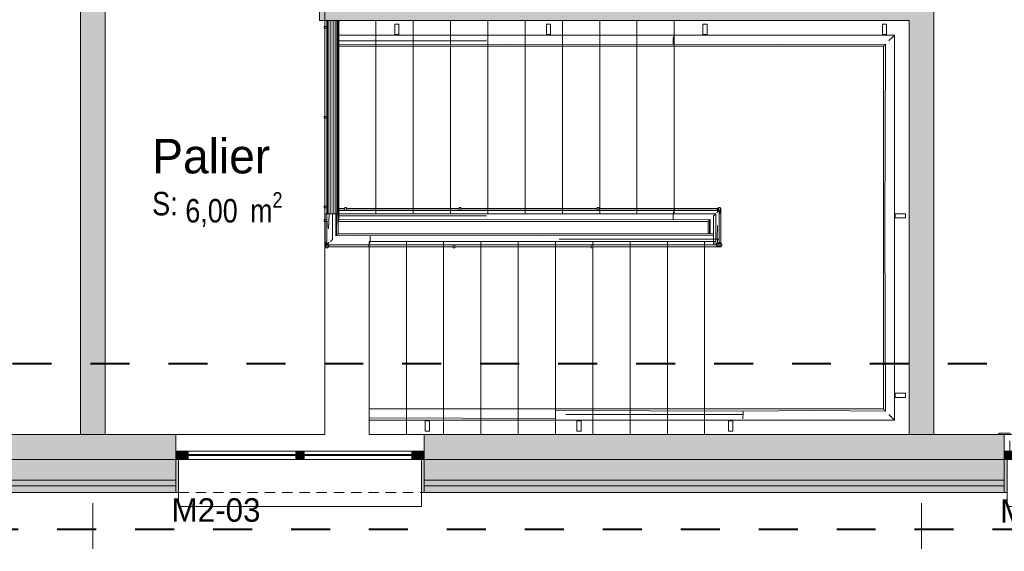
# Model space of a CAD drawing. Header units: millimetres. Extents: x -22000 to 226618, y -100134 to 72379.
# Tile 31 of 44: x 76460 to 83590, y -29895 to -26044. Entities that reach past the tile are written whole.
import ezdxf
from ezdxf.enums import TextEntityAlignment as Align

# ---------------------------------------------------------------- set-up
doc = ezdxf.new("R2010")
doc.units = ezdxf.units.MM
doc.header["$MEASUREMENT"] = 0
for name, pattern in [('Points tirets', [670.277762, 352.777767, -176.388884, 0, -141.111112]), ('Tirets petits', [125, 75, -50]), ('Traits', [564.444447, 282.222223, -282.222223])]:
    doc.linetypes.add(name, pattern=pattern)
for name, color, linetype in [('02-01 File _ Axe.Construction', 7, 'Continuous'), ('02-04 Mur.Construction', 7, 'Continuous'), ('02-04 VR et tablettes existantes', 7, 'Continuous'), ('08-01 2D Dessin général.2D', 7, 'Continuous'), ('08-01 contour hachures', 7, 'Continuous'), ('A-AREA-____-OTLN.Modèle IFC', 7, 'Continuous'), ('A-FLOR-HRAL-OTLN.Modèle IFC', 7, 'Continuous'), ('A-WALL-____-OTLN.Modèle IFC', 7, 'Continuous'), ('Fenêtres ARCHICAD', 7, 'Continuous'), ('Marques de fenêtre ARCHICAD', 7, 'Continuous'), ('Marques de Zone ARCHICAD', 7, 'Continuous'), ('S-STRS-____-OTLN.Modèle IFC', 7, 'Continuous')]:
    doc.layers.add(name, color=color, linetype=linetype)
doc.styles.add('STYLE_GENERE_1', font='txt')
doc.styles.add('STYLE_GENERE_2', font='ARIALN.TTF')
doc.styles.add('STYLE_GENERE_4', font='txt')

# ---------------------------------------------------------------- blocks, each defined once
blk = doc.blocks.new('Palier_COU_40_1', base_point=(77874.8, -27174.8))
at = {"layer": 'Marques de Zone ARCHICAD', "color": 7, "lineweight": 9, "insert": (77659.7, -27293.2), "char_height": 170, "attachment_point": 1, "style": 'STYLE_GENERE_2'}
blk.add_mtext('\\A1;{\\pql;\\pt0,100;\\fArial Narrow|b0|i0|c0|p34;6,00\\fArial Narrow|b0|i0|c0|p34;\\A1{\\H.66x;\\S^  ;}\\fArial Narrow|b0|i0|c0|p34; m\\fArial Narrow|b0|i0|c0|p34;\\A1{\\H.66x;\\S2^  ;}}', dxfattribs=at)
at = {"layer": 'Marques de Zone ARCHICAD', "color": 7, "lineweight": 9}
for tag, height, style, p in [('DUMMY_849', 250, 'STYLE_GENERE_1', (78205.6, -26829)), ('ROOM_NAME', 250, 'STYLE_GENERE_1', (77419.7, -26907.1)), ('calculatedAreaCode', 170, 'STYLE_GENERE_2', (77419.7, -27290.9))]:
    blk.add_attdef(tag, text='', height=height, dxfattribs=dict(at, style=style)).set_placement(p, align=Align.TOP_LEFT)
blk = doc.blocks.new('Mur_28_1', base_point=(76990.1, -29049.7))
at = {"layer": 'A-WALL-____-OTLN.Modèle IFC', "linetype": 'Continuous', "lineweight": 0, "true_color": 0xffffff}
blk.add_hatch(color=7, dxfattribs=at).paths.add_polyline_path([(76900.1, -29049.7), (77080.1, -29049.7), (77080.1, -23862.6), (76900.1, -23862.6)])
at = {"layer": 'A-WALL-____-OTLN.Modèle IFC', "color": 7, "linetype": 'Continuous', "lineweight": 20, "flags": 128}
for points in [[(76900.1, -23862.6), (76900.1, -29049.7)], [(77080.1, -29049.7), (77080.1, -25300.1)], [(76900.1, -29049.7), (77080.1, -29049.7)]]:
    blk.add_lwpolyline(points, dxfattribs=at)
blk = doc.blocks.new('Mur_29_1', base_point=(78720.1, -21290.1))
at = {"layer": 'A-WALL-____-OTLN.Modèle IFC', "linetype": 'Continuous', "lineweight": 0, "true_color": 0xffffff}
for points in [[(78630.1, -26050.1), (78810.1, -26050.1), (78810.1, -25870.1)], [(78630.1, -26050.1), (78810.1, -25870.1), (78630.1, -25870.1)]]:
    blk.add_hatch(color=7, dxfattribs=at).paths.add_polyline_path(points)
at = {"layer": 'A-WALL-____-OTLN.Modèle IFC', "color": 7, "linetype": 'Continuous', "lineweight": 20, "flags": 128}
for points in [[(78630.1, -25300.1), (78630.1, -26050.1)], [(78630.1, -26050.1), (78810.1, -26050.1)]]:
    blk.add_lwpolyline(points, dxfattribs=at)
blk = doc.blocks.new('Mur_30_1', base_point=(78720.1, -25960.1))
at = {"layer": 'A-WALL-____-OTLN.Modèle IFC', "linetype": 'Continuous', "lineweight": 0, "true_color": 0xffffff}
blk.add_hatch(color=7, dxfattribs=at).paths.add_polyline_path([(78810.1, -26050.1), (82900, -26050.1), (82900, -25870.1), (78810.1, -25870.1)])
at = {"layer": 'A-WALL-____-OTLN.Modèle IFC', "color": 7, "linetype": 'Continuous', "lineweight": 20, "flags": 128}
for points in [[(82900, -25870.1), (78810.1, -25870.1)], [(78810.1, -26050.1), (82900, -26050.1)]]:
    blk.add_lwpolyline(points, dxfattribs=at)
blk = doc.blocks.new('Mur_31_1', base_point=(82990, -29049.7))
at = {"layer": 'A-WALL-____-OTLN.Modèle IFC', "linetype": 'Continuous', "lineweight": 0, "true_color": 0xffffff}
blk.add_hatch(color=7, dxfattribs=at).paths.add_polyline_path([(83080, -29049.7), (83080, -21380.1), (82900, -21380.1), (82900, -29049.7)])
at = {"layer": 'A-WALL-____-OTLN.Modèle IFC', "color": 7, "linetype": 'Continuous', "lineweight": 20, "flags": 128}
for points in [[(83080, -29049.7), (83080, -21380.1)], [(82900, -26050.1), (82900, -29049.7)], [(82900, -29049.7), (83080, -29049.7)]]:
    blk.add_lwpolyline(points, dxfattribs=at)
blk = doc.blocks.new('Marque fenêtre 24[7]_1', base_point=(84490, -29049.7))
at = {"layer": 'Marques de fenêtre ARCHICAD', "color": 7, "lineweight": 9, "style": 'STYLE_GENERE_1'}
blk.add_attdef('AC_WIDO_ID', text='', height=170, dxfattribs=at).set_placement((83559.5, -29738.4), align=Align.BOTTOM_LEFT)
blk = doc.blocks.new('Baie générique 2019[16]_1')
at = {"layer": 'Fenêtres ARCHICAD', "linetype": 'Continuous', "lineweight": 0, "true_color": 0xffffff}
for points in [[(83590, -29229.7), (83650, -29229.7), (83650, -29169.7), (83590, -29169.7)], [(83610, -29229.7), (83590, -29229.7), (83590, -29469.7), (83610, -29469.7)], [(83650, -29229.7), (83680, -29229.7), (83680, -29169.7), (83650, -29169.7)], [(84490, -29229.7), (84490, -29169.7), (84460, -29169.7), (84460, -29229.7)], [(84490, -29229.7), (84490, -29169.7), (84460, -29169.7), (84460, -29229.7)], [(84490, -29229.7), (84490, -29169.7), (84460, -29169.7), (84460, -29229.7)], [(84490, -29229.7), (84520, -29229.7), (84520, -29169.7), (84490, -29169.7)], [(84490, -29229.7), (84520, -29229.7), (84520, -29169.7), (84490, -29169.7)], [(84490, -29229.7), (84520, -29229.7), (84520, -29169.7), (84490, -29169.7)], [(85330, -29229.7), (85330, -29169.7), (85300, -29169.7), (85300, -29229.7)], [(85390, -29229.7), (85390, -29169.7), (85330, -29169.7), (85330, -29229.7)], [(85390, -29229.7), (85370, -29229.7), (85370, -29469.7), (85390, -29469.7)]]:
    blk.add_hatch(color=7, dxfattribs=at).paths.add_polyline_path(points)
at = {"layer": 'Fenêtres ARCHICAD', "color": 7, "linetype": 'Continuous', "lineweight": 13}
for p, q in [((83650, -29229.7), (83650, -29169.7)), ((83650, -29169.7), (83680, -29169.7)), ((83680, -29229.7), (83650, -29229.7)), ((83680, -29169.7), (83680, -29229.7)), ((83680, -29193.2), (85300, -29193.2)), ((83680, -29200.2), (85300, -29200.2)), ((84490, -29169.7), (84460, -29169.7)), ((84460, -29169.7), (84460, -29229.7)), ((84490, -29169.7), (84460, -29169.7)), ((84460, -29169.7), (84460, -29229.7)), ((84490, -29169.7), (84460, -29169.7)), ((84460, -29169.7), (84460, -29229.7)), ((84520, -29193.2), (84460, -29193.2)), ((84520, -29193.2), (84460, -29193.2)), ((84520, -29193.2), (84460, -29193.2)), ((84520, -29200.2), (84460, -29200.2)), ((84520, -29200.2), (84460, -29200.2)), ((84520, -29200.2), (84460, -29200.2)), ((84460, -29229.7), (84490, -29229.7)), ((84460, -29229.7), (84490, -29229.7)), ((84460, -29229.7), (84490, -29229.7)), ((84490, -29229.7), (84490, -29169.7)), ((84490, -29229.7), (84490, -29169.7)), ((84490, -29169.7), (84520, -29169.7)), ((84490, -29229.7), (84490, -29169.7)), ((84490, -29229.7), (84490, -29169.7)), ((84490, -29169.7), (84520, -29169.7)), ((84490, -29229.7), (84490, -29169.7)), ((84490, -29229.7), (84490, -29169.7)), ((84490, -29169.7), (84520, -29169.7)), ((84520, -29229.7), (84490, -29229.7)), ((84520, -29229.7), (84490, -29229.7)), ((84520, -29229.7), (84490, -29229.7)), ((84520, -29169.7), (84520, -29229.7)), ((84520, -29169.7), (84520, -29229.7)), ((84520, -29169.7), (84520, -29229.7)), ((85330, -29169.7), (85300, -29169.7)), ((85300, -29169.7), (85300, -29229.7)), ((85300, -29229.7), (85330, -29229.7)), ((85330, -29229.7), (85330, -29169.7))]:
    blk.add_line(p, q, dxfattribs=at)
at = {"layer": 'Fenêtres ARCHICAD', "color": 7, "linetype": 'Continuous', "lineweight": 5}
for p, q in [((83650, -29169.7), (85330, -29169.7)), ((83650, -29229.7), (85330, -29229.7)), ((83680, -29169.7), (85300, -29169.7)), ((83680, -29229.7), (85300, -29229.7)), ((84520, -29169.7), (84460, -29169.7)), ((84520, -29169.7), (84460, -29169.7)), ((84520, -29169.7), (84460, -29169.7)), ((84520, -29229.7), (84460, -29229.7)), ((84520, -29229.7), (84460, -29229.7)), ((84520, -29229.7), (84460, -29229.7)), ((83610, -29569.7), (83610, -29469.7)), ((85370, -29469.7), (85370, -29569.7)), ((85370, -29569.7), (83610, -29569.7))]:
    blk.add_line(p, q, dxfattribs=at)
at = {"layer": 'Fenêtres ARCHICAD', "color": 7, "linetype": 'Continuous', "lineweight": 13, "flags": 128}
for points in [[(83590, -29229.7), (83590, -29169.7), (83650, -29169.7), (83650, -29229.7)], [(83610, -29229.7), (83610, -29469.7), (83590, -29469.7), (83590, -29229.7)], [(85390, -29229.7), (85390, -29169.7), (85330, -29169.7), (85330, -29229.7)], [(85390, -29229.7), (85390, -29469.7), (85370, -29469.7), (85370, -29229.7)]]:
    blk.add_lwpolyline(points, close=True, dxfattribs=at)
at = {"layer": 'Marques de fenêtre ARCHICAD', "color": 7, "lineweight": 9}
blk.add_blockref('Marque fenêtre 24[7]_1', (84490, -29049.7), dxfattribs=at).add_auto_attribs({'AC_WIDO_ID': 'M2-02'})
blk = doc.blocks.new('Marque fenêtre 24[13]_1', base_point=(78490, -29049.7))
at = {"layer": 'Marques de fenêtre ARCHICAD', "color": 7, "lineweight": 9, "style": 'STYLE_GENERE_1'}
blk.add_attdef('AC_WIDO_ID', text='', height=170, dxfattribs=at).set_placement((77559.5, -29731.4), align=Align.BOTTOM_LEFT)
blk = doc.blocks.new('Baie générique 2019[22]_1')
at = {"layer": 'Fenêtres ARCHICAD', "linetype": 'Continuous', "lineweight": 0, "true_color": 0xffffff}
for points in [[(77590, -29229.7), (77650, -29229.7), (77650, -29169.7), (77590, -29169.7)], [(77610, -29229.7), (77590, -29229.7), (77590, -29469.7), (77610, -29469.7)], [(77650, -29229.7), (77680, -29229.7), (77680, -29169.7), (77650, -29169.7)], [(78490, -29229.7), (78490, -29169.7), (78460, -29169.7), (78460, -29229.7)], [(78490, -29229.7), (78490, -29169.7), (78460, -29169.7), (78460, -29229.7)], [(78490, -29229.7), (78490, -29169.7), (78460, -29169.7), (78460, -29229.7)], [(78490, -29229.7), (78520, -29229.7), (78520, -29169.7), (78490, -29169.7)], [(78490, -29229.7), (78520, -29229.7), (78520, -29169.7), (78490, -29169.7)], [(78490, -29229.7), (78520, -29229.7), (78520, -29169.7), (78490, -29169.7)], [(79330, -29229.7), (79330, -29169.7), (79300, -29169.7), (79300, -29229.7)], [(79390, -29229.7), (79390, -29169.7), (79330, -29169.7), (79330, -29229.7)], [(79390, -29229.7), (79370, -29229.7), (79370, -29469.7), (79390, -29469.7)]]:
    blk.add_hatch(color=7, dxfattribs=at).paths.add_polyline_path(points)
at = {"layer": 'Fenêtres ARCHICAD', "color": 7, "linetype": 'Continuous', "lineweight": 13}
for p, q in [((77650, -29229.7), (77650, -29169.7)), ((77650, -29169.7), (77680, -29169.7)), ((77680, -29229.7), (77650, -29229.7)), ((77680, -29169.7), (77680, -29229.7)), ((77680, -29193.2), (79300, -29193.2)), ((77680, -29200.2), (79300, -29200.2)), ((78490, -29169.7), (78460, -29169.7)), ((78460, -29169.7), (78460, -29229.7)), ((78490, -29169.7), (78460, -29169.7)), ((78460, -29169.7), (78460, -29229.7)), ((78490, -29169.7), (78460, -29169.7)), ((78460, -29169.7), (78460, -29229.7)), ((78520, -29193.2), (78460, -29193.2)), ((78520, -29193.2), (78460, -29193.2)), ((78520, -29193.2), (78460, -29193.2)), ((78520, -29200.2), (78460, -29200.2)), ((78520, -29200.2), (78460, -29200.2)), ((78520, -29200.2), (78460, -29200.2)), ((78460, -29229.7), (78490, -29229.7)), ((78460, -29229.7), (78490, -29229.7)), ((78460, -29229.7), (78490, -29229.7)), ((78490, -29229.7), (78490, -29169.7)), ((78490, -29229.7), (78490, -29169.7)), ((78490, -29169.7), (78520, -29169.7)), ((78490, -29229.7), (78490, -29169.7)), ((78490, -29229.7), (78490, -29169.7)), ((78490, -29169.7), (78520, -29169.7)), ((78490, -29229.7), (78490, -29169.7)), ((78490, -29229.7), (78490, -29169.7)), ((78490, -29169.7), (78520, -29169.7)), ((78520, -29229.7), (78490, -29229.7)), ((78520, -29229.7), (78490, -29229.7)), ((78520, -29229.7), (78490, -29229.7)), ((78520, -29169.7), (78520, -29229.7)), ((78520, -29169.7), (78520, -29229.7)), ((78520, -29169.7), (78520, -29229.7)), ((79330, -29169.7), (79300, -29169.7)), ((79300, -29169.7), (79300, -29229.7)), ((79300, -29229.7), (79330, -29229.7)), ((79330, -29229.7), (79330, -29169.7))]:
    blk.add_line(p, q, dxfattribs=at)
at = {"layer": 'Fenêtres ARCHICAD', "color": 7, "linetype": 'Continuous', "lineweight": 5}
for p, q in [((77650, -29169.7), (79330, -29169.7)), ((77650, -29229.7), (79330, -29229.7)), ((77680, -29169.7), (79300, -29169.7)), ((77680, -29229.7), (79300, -29229.7)), ((78520, -29169.7), (78460, -29169.7)), ((78520, -29169.7), (78460, -29169.7)), ((78520, -29169.7), (78460, -29169.7)), ((78520, -29229.7), (78460, -29229.7)), ((78520, -29229.7), (78460, -29229.7)), ((78520, -29229.7), (78460, -29229.7)), ((77610, -29569.7), (77610, -29469.7)), ((79370, -29469.7), (79370, -29569.7)), ((79370, -29569.7), (77610, -29569.7))]:
    blk.add_line(p, q, dxfattribs=at)
at = {"layer": 'Fenêtres ARCHICAD', "color": 7, "linetype": 'Continuous', "lineweight": 13, "flags": 128}
for points in [[(77590, -29229.7), (77590, -29169.7), (77650, -29169.7), (77650, -29229.7)], [(77610, -29229.7), (77610, -29469.7), (77590, -29469.7), (77590, -29229.7)], [(79390, -29229.7), (79390, -29169.7), (79330, -29169.7), (79330, -29229.7)], [(79390, -29229.7), (79390, -29469.7), (79370, -29469.7), (79370, -29229.7)]]:
    blk.add_lwpolyline(points, close=True, dxfattribs=at)
at = {"layer": 'Marques de fenêtre ARCHICAD', "color": 7, "lineweight": 9}
blk.add_blockref('Marque fenêtre 24[13]_1', (78490, -29049.7), dxfattribs=at).add_auto_attribs({'AC_WIDO_ID': 'M2-03'})
blk = doc.blocks.new('Mur_139_1', base_point=(65085, -29049.7))
at = {"layer": '02-04 Mur.Construction', "linetype": 'Continuous', "lineweight": 0, "true_color": 0xffffff}
for points in [[(76390, -29049.7), (76390, -29229.7), (77590, -29229.7), (77590, -29049.7)], [(79390, -29229.7), (83590, -29229.7), (83590, -29049.7), (79390, -29049.7)], [(76390, -29379.7), (77590, -29379.7), (77590, -29229.7), (76390, -29229.7)], [(79390, -29379.7), (83590, -29379.7), (83590, -29229.7), (79390, -29229.7)], [(76390, -29419.7), (77590, -29419.7), (77590, -29379.7), (76390, -29379.7)], [(76390, -29469.7), (77590, -29469.7), (77590, -29419.7), (76390, -29419.7)], [(79390, -29419.7), (83590, -29419.7), (83590, -29379.7), (79390, -29379.7)], [(79390, -29419.7), (79390, -29469.7), (83590, -29469.7), (83590, -29419.7)]]:
    blk.add_hatch(color=7, dxfattribs=at).paths.add_polyline_path(points)
at = {"layer": '02-04 Mur.Construction', "color": 7, "linetype": 'Continuous', "lineweight": 20}
for p, q in [((77590, -29049.7), (77590, -29169.7)), ((79390, -29049.7), (79390, -29169.7)), ((83590, -29049.7), (83590, -29169.7)), ((76390, -29229.7), (77590, -29229.7)), ((77590, -29379.7), (77590, -29169.7)), ((79390, -29379.7), (79390, -29169.7)), ((79390, -29229.7), (83590, -29229.7)), ((83590, -29379.7), (83590, -29169.7)), ((76390, -29379.7), (77590, -29379.7)), ((77590, -29419.7), (77590, -29379.7)), ((77590, -29469.7), (77590, -29419.7)), ((79390, -29379.7), (83590, -29379.7)), ((79390, -29419.7), (79390, -29379.7)), ((79390, -29469.7), (79390, -29419.7)), ((83590, -29419.7), (83590, -29379.7)), ((83590, -29469.7), (83590, -29419.7))]:
    blk.add_line(p, q, dxfattribs=at)
at = {"layer": '02-04 Mur.Construction', "color": 7, "linetype": 'Continuous', "lineweight": 9}
for p, q in [((76390, -29419.7), (77590, -29419.7)), ((79390, -29419.7), (83590, -29419.7))]:
    blk.add_line(p, q, dxfattribs=at)
at = {"layer": '02-04 Mur.Construction', "color": 7, "linetype": 'Continuous', "lineweight": 20, "flags": 128}
for points in [[(77590, -29049.7), (76390, -29049.7)], [(83590, -29049.7), (79390, -29049.7)], [(76390, -29469.7), (77590, -29469.7)], [(79390, -29469.7), (83590, -29469.7)]]:
    blk.add_lwpolyline(points, dxfattribs=at)
at = {"layer": 'Fenêtres ARCHICAD', "color": 7, "linetype": 'Continuous', "lineweight": 5}
for name in ['Baie générique 2019[22]_1', 'Baie générique 2019[16]_1']:
    blk.add_blockref(name, (0, 0), dxfattribs=at)
blk = doc.blocks.new('Forme_1_1')
at = {"layer": '02-04 VR et tablettes existantes', "color": 251, "linetype": 'Tirets petits', "lineweight": 0, "true_color": 0x5d5d5d, "flags": 128}
for points in [[(83590, -29169.7), (83590, -29049.7)], [(83590, -29049.7), (85390, -29049.7)], [(85390, -29049.7), (85390, -29169.7)], [(85390, -29169.7), (83590, -29169.7)]]:
    blk.add_lwpolyline(points, dxfattribs=at)
blk = doc.blocks.new('Forme_2_1')
at = {"layer": '02-04 VR et tablettes existantes', "color": 251, "linetype": 'Tirets petits', "lineweight": 0, "true_color": 0x5d5d5d, "flags": 128}
for points in [[(83550, -29049.7), (83550, -29039.7)], [(83550, -29039.7), (85430, -29039.7)], [(85430, -29049.7), (83550, -29049.7)], [(85430, -29049.7), (85430, -29039.7)]]:
    blk.add_lwpolyline(points, dxfattribs=at)
blk = doc.blocks.new('Forme_3_1')
at = {"layer": '02-04 VR et tablettes existantes', "color": 251, "linetype": 'Tirets petits', "lineweight": 0, "true_color": 0x5d5d5d, "flags": 128}
for points in [[(83590, -29169.7), (83590, -29049.7)], [(83590, -29049.7), (85390, -29049.7)], [(85390, -29049.7), (85390, -29169.7)], [(85390, -29169.7), (83590, -29169.7)]]:
    blk.add_lwpolyline(points, dxfattribs=at)
blk = doc.blocks.new('Forme_4_1')
at = {"layer": '02-04 VR et tablettes existantes', "color": 251, "linetype": 'Tirets petits', "lineweight": 0, "true_color": 0x5d5d5d, "flags": 128}
for points in [[(83550, -29049.7), (83550, -29039.7)], [(83550, -29039.7), (85430, -29039.7)], [(85430, -29049.7), (83550, -29049.7)], [(85430, -29039.7), (85430, -29049.7)]]:
    blk.add_lwpolyline(points, dxfattribs=at)
blk = doc.blocks.new('Forme_5_1')
at = {"layer": '02-04 VR et tablettes existantes', "color": 251, "linetype": 'Tirets petits', "lineweight": 0, "true_color": 0x5d5d5d, "flags": 128}
for points in [[(83590, -29049.7), (83590, -29169.7)], [(83630, -29049.7), (83590, -29049.7)], [(83630, -29169.7), (83630, -29049.7)], [(83630, -29169.7), (83590, -29169.7)]]:
    blk.add_lwpolyline(points, dxfattribs=at)
blk = doc.blocks.new('Forme_8_1')
at = {"layer": '02-04 VR et tablettes existantes', "color": 251, "linetype": 'Tirets petits', "lineweight": 0, "true_color": 0x5d5d5d, "flags": 128}
for points in [[(83630, -29039.7), (83550, -29039.7)], [(83550, -29039.7), (83550, -29049.7)], [(83550, -29049.7), (83630, -29049.7)], [(83630, -29049.7), (83630, -29039.7)]]:
    blk.add_lwpolyline(points, dxfattribs=at)
blk = doc.blocks.new('Elément Modèle 53[39]_1', base_point=(78770, -29049.6))
at = {"layer": 'S-STRS-____-OTLN.Modèle IFC', "color": 7, "linetype": 'Continuous', "lineweight": 18}
for p, q in [((79040, -26050), (78770, -26050)), ((78770, -26050), (78770, -27450)), ((79310, -26050), (79040, -26050)), ((79040, -26050), (79040, -27450)), ((79580, -26050), (79310, -26050)), ((79310, -26050), (79310, -27450)), ((79850, -26050), (79580, -26050)), ((79580, -26050), (79580, -27450)), ((80120, -26050), (79850, -26050)), ((79850, -26050), (79850, -27450)), ((80390, -26050), (80120, -26050)), ((80120, -26050), (80120, -27450)), ((80660, -26050), (80390, -26050)), ((80390, -26050), (80390, -27450)), ((80930, -26050), (80660, -26050)), ((80660, -26050), (80660, -27450)), ((81200, -26050), (80930, -26050)), ((80930, -26050), (80930, -27450)), ((81493.2, -26050), (81200, -26050)), ((81200, -26050), (81200, -27450)), ((82900, -26050), (81493.2, -26050)), ((82900, -29049.6), (82900, -26050)), ((78770, -27450), (79040, -27450)), ((79040, -27450), (79310, -27450)), ((79310, -27450), (79580, -27450)), ((79580, -27450), (79850, -27450)), ((79850, -27450), (80120, -27450)), ((80120, -27450), (80390, -27450)), ((80390, -27450), (80660, -27450)), ((80660, -27450), (80930, -27450)), ((80930, -27450), (81200, -27450)), ((81200, -27450), (81493.2, -27450)), ((81493.2, -27450), (81500, -27450)), ((81500, -27450), (81500, -27650)), ((79260, -27650), (78990, -27650)), ((78990, -27650), (78990, -29049.6)), ((79530, -27650), (79260, -27650)), ((79260, -29049.6), (79260, -27650)), ((79800, -27650), (79530, -27650)), ((79530, -29049.6), (79530, -27650)), ((80070, -27650), (79800, -27650)), ((79800, -29049.6), (79800, -27650)), ((80340, -27650), (80070, -27650)), ((80070, -29049.6), (80070, -27650)), ((80610, -27650), (80340, -27650)), ((80340, -29049.6), (80340, -27650)), ((80880, -27650), (80610, -27650)), ((80610, -29049.6), (80610, -27650)), ((81150, -27650), (80880, -27650)), ((80880, -29049.6), (80880, -27650)), ((81396.8, -27650), (81150, -27650)), ((81150, -29049.6), (81150, -27650)), ((81420, -27650), (81396.8, -27650)), ((81500, -27650), (81420, -27650)), ((81420, -29049.6), (81420, -27650)), ((78990, -29049.6), (79260, -29049.6)), ((79260, -29049.6), (79530, -29049.6)), ((79530, -29049.6), (79800, -29049.6)), ((79800, -29049.6), (80070, -29049.6)), ((80070, -29049.6), (80340, -29049.6)), ((80340, -29049.6), (80610, -29049.6)), ((80610, -29049.6), (80880, -29049.6)), ((80880, -29049.6), (81150, -29049.6)), ((81150, -29049.6), (81396.8, -29049.6)), ((81396.8, -29049.6), (81420, -29049.6)), ((81420, -29049.6), (82900, -29049.6))]:
    blk.add_line(p, q, dxfattribs=at)
blk = doc.blocks.new('Barrière 27[40]_1', base_point=(78664.6, -27695.4))
at = {"layer": 'A-FLOR-HRAL-OTLN.Modèle IFC', "color": 7, "linetype": 'Continuous', "lineweight": 18}
for p, q in [((78671.6, -27450), (78674.9, -27450)), ((78671.6, -27450), (78671.6, -27494)), ((78674.9, -27450), (78678.1, -27450)), ((78678.1, -27450), (78681.4, -27450)), ((78681.4, -27450), (78684.6, -27450)), ((78684.6, -27450), (78685.2, -27450)), ((78684.6, -27450), (78684.6, -27494)), ((78685.2, -27450), (78689, -27450)), ((78685.2, -27551.3), (78685.2, -27450)), ((78685.2, -27450), (78685.9, -27551.1)), ((78689, -27450), (78692.7, -27450)), ((78692.7, -27450), (78696.5, -27450)), ((78696.5, -27450), (78700.3, -27450)), ((78700.3, -27450), (78696.5, -27558)), ((78700.3, -27450), (78712.7, -27450)), ((78712.7, -27450), (78725.2, -27450)), ((78725.2, -27450), (78733, -27450)), ((78725.2, -27450), (78725.2, -27539.7)), ((78733, -27450), (78740.8, -27450)), ((78740.8, -27450), (78748.7, -27450)), ((78748.7, -27450), (78756.5, -27450)), ((78748.7, -27450), (78750.1, -27609.9)), ((78753.9, -27606.1), (78748.7, -27450)), ((78756.5, -27450), (78753.9, -27606.1)), ((78756.5, -27450), (78760.8, -27450)), ((78760.8, -27450), (78765.2, -27450)), ((78765.2, -27450), (78765.2, -27594.8)), ((78770, -27414.9), (78770, -27411.6)), ((78814, -27411.6), (78770, -27411.6)), ((78770, -27418.1), (78770, -27414.9)), ((78770, -27421.4), (78770, -27418.1)), ((78770, -27424.6), (78770, -27421.4)), ((78770, -27425.2), (78770, -27424.6)), ((78814, -27424.6), (78770, -27424.6)), ((78770, -27428), (78770, -27425.2)), ((78770, -27425.2), (79849.4, -27425.2)), ((78770, -27429.6), (78770, -27428)), ((78770, -27433.9), (78770, -27429.6)), ((78770, -27441.8), (78770, -27433.9)), ((78770, -27449.6), (78770, -27441.8)), ((78770, -27457.7), (78770, -27449.6)), ((78826, -27404.6), (78814, -27404.6)), ((78814, -27404.6), (78814, -27425.2)), ((78826, -27425.2), (78826, -27404.6)), ((79641.7, -27411.6), (78826, -27411.6)), ((79641.7, -27424.6), (78826, -27424.6)), ((79653.7, -27404.6), (79641.7, -27404.6)), ((79641.7, -27404.6), (79641.7, -27425.2)), ((79653.7, -27425.2), (79653.7, -27404.6)), ((80641.7, -27411.6), (79653.7, -27411.6)), ((80641.7, -27424.6), (79653.7, -27424.6)), ((79849.4, -27425.2), (80118.2, -27425.2)), ((80118.2, -27425.2), (81200, -27425.2)), ((80653.7, -27404.6), (80641.7, -27404.6)), ((80641.7, -27404.6), (80641.7, -27425.2)), ((80653.7, -27425.2), (80653.7, -27404.6)), ((81202.2, -27411.6), (80653.7, -27411.6)), ((81200, -27424.6), (80653.7, -27424.6)), ((81192.4, -27454.9), (81192.9, -27449.6)), ((81192.9, -27449.6), (81193.5, -27444.5)), ((81193.5, -27444.5), (81193.8, -27441.8)), ((81193.8, -27441.8), (81194.6, -27433.9)), ((81200, -27424.6), (81200.5, -27421.4)), ((81200.1, -27425.2), (81200, -27424.6)), ((81510.4, -27424.6), (81200, -27424.6)), ((81200, -27425.2), (81390.5, -27425.2)), ((81200.5, -27421.4), (81200.6, -27420.8)), ((81200.6, -27420.8), (81201.1, -27418.1)), ((81201.1, -27418.1), (81201.3, -27417.1)), ((81201.3, -27417.1), (81201.6, -27414.9)), ((81201.6, -27414.9), (81201.7, -27414.3)), ((81201.7, -27414.3), (81202.2, -27411.6)), ((81202.2, -27411.6), (81510.4, -27411.6)), ((81390.5, -27425.2), (81397.1, -27425.2)), ((81397.1, -27425.2), (81524.8, -27425.2)), ((81495.1, -27454.9), (81500.4, -27449.6)), ((81508.2, -27441.8), (81516.1, -27433.9)), ((81510.4, -27411.6), (81510.4, -27414.9)), ((81510.4, -27414.9), (81510.4, -27418.1)), ((81510.4, -27418.1), (81510.4, -27420.8)), ((81510.4, -27420.8), (81510.4, -27424.6)), ((81510.4, -27424.6), (81510.4, -27425.2)), ((81512.4, -27409.6), (81515.7, -27409.6)), ((81512.4, -27409.6), (81512.4, -27425.2)), ((81515.7, -27409.6), (81518.9, -27409.6)), ((81516.1, -27433.9), (81520.4, -27429.6)), ((81518.9, -27409.6), (81519.4, -27409.6)), ((81531.4, -27404.6), (81519.4, -27404.6)), ((81519.4, -27404.6), (81519.4, -27425.2)), ((81520.4, -27429.6), (81522.5, -27427.5)), ((81522.5, -27427.5), (81522.9, -27427.1)), ((81522.9, -27427.1), (81524.8, -27425.2)), ((81524.8, -27425.2), (81524.8, -27533.1)), ((81524.8, -27444.6), (81531.4, -27444.6)), ((81525.4, -27660.4), (81525.4, -27444.6)), ((81531.4, -27444.6), (81531.4, -27404.6)), ((81531.4, -27409.6), (81534.2, -27409.6)), ((81534.2, -27409.6), (81538.4, -27409.6)), ((81538.4, -27660.4), (81538.4, -27409.6)), ((78664.6, -27494), (78664.6, -27506)), ((78685.2, -27494), (78664.6, -27494)), ((78664.6, -27506), (78685.2, -27506)), ((78671.6, -27506), (78671.6, -27690.4)), ((78684.6, -27506), (78684.6, -27655.4)), ((78770, -27465.2), (78770, -27457.7)), ((78770, -27473.2), (78770, -27465.2)), ((79840.7, -27465.2), (78770, -27465.2)), ((78770, -27477.7), (78770, -27473.2)), ((78770, -27490.1), (78770, -27477.7)), ((78770, -27493.9), (78770, -27490.1)), ((79980.5, -27493.5), (78770, -27490.1)), ((78770, -27497.7), (78770, -27493.9)), ((78770, -27501.4), (78770, -27497.7)), ((78770, -27505.2), (78770, -27501.4)), ((79847, -27505.2), (78770, -27505.2)), ((80120.6, -27505.2), (79847, -27505.2)), ((81193.2, -27490.1), (79980.5, -27493.5)), ((81200, -27505.2), (80120.6, -27505.2)), ((81191.3, -27465.2), (81192.1, -27457.7)), ((81191.7, -27470.9), (81191.3, -27465.2)), ((81191.9, -27473.2), (81191.7, -27470.9)), ((81192.2, -27477.7), (81191.9, -27473.2)), ((81192.1, -27457.7), (81192.4, -27454.9)), ((81193.2, -27490.1), (81192.2, -27477.7)), ((81326.5, -27493.4), (81193.2, -27490.1)), ((81444.8, -27505.2), (81200, -27505.2)), ((81326.5, -27493.4), (81459.9, -27490.1)), ((81444.8, -27505.2), (81448.6, -27501.4)), ((81444.8, -27594.8), (81444.8, -27505.2)), ((81448.6, -27501.4), (81450, -27500)), ((81450, -27500), (81452.3, -27497.7)), ((81452.3, -27497.7), (81456.1, -27493.9)), ((81454.2, -27594.8), (81456.1, -27493.9)), ((81456.1, -27493.9), (81459.9, -27490.1)), ((81456.1, -27493.9), (81459.8, -27594.8)), ((81460.9, -27594.8), (81459.9, -27490.1)), ((81484.8, -27465.2), (81492.6, -27457.4)), ((81484.8, -27550), (81484.8, -27465.2)), ((81492.6, -27457.4), (81495.1, -27454.9)), ((78685.2, -27563.1), (78685.2, -27551.3)), ((78685.2, -27674.8), (78685.2, -27563.1)), ((78725.2, -27539.7), (78725.2, -27634.8)), ((81484.8, -27594.8), (81484.8, -27550)), ((81509.7, -27634.8), (81513.5, -27534.4)), ((81524.8, -27634.8), (81524.1, -27540.4)), ((81524.8, -27533.1), (81524.8, -27537.7)), ((81524.8, -27537.7), (81524.8, -27634.8)), ((78685.2, -27655.4), (78678.6, -27655.4)), ((78678.6, -27655.4), (78678.6, -27695.4)), ((78701.8, -27658.2), (78693.9, -27666.1)), ((78714.6, -27645.4), (78709.6, -27650.4)), ((78717.4, -27642.6), (78714.6, -27645.4)), ((78725.2, -27634.8), (78717.4, -27642.6)), ((78753.9, -27606.1), (78750.1, -27609.9)), ((78873.5, -27606.6), (78750.1, -27609.9)), ((78757.7, -27602.3), (78753.9, -27606.1)), ((78759.9, -27600.1), (78757.7, -27602.3)), ((78761.4, -27598.6), (78759.9, -27600.1)), ((78765.2, -27594.8), (78761.4, -27598.6)), ((78765.2, -27594.8), (78990, -27594.8)), ((78873.5, -27606.6), (78996.8, -27609.9)), ((78990, -27594.8), (80116.3, -27594.8)), ((78996.2, -27658.2), (78995.4, -27666.1)), ((78996.5, -27656), (78996.2, -27658.2)), ((78997.1, -27650.4), (78996.5, -27656)), ((78996.8, -27609.9), (80241.9, -27606.5)), ((78996.8, -27609.9), (78997.8, -27622.3)), ((78997.6, -27645.4), (78997.1, -27650.4)), ((78997.9, -27642.2), (78997.6, -27645.4)), ((78997.8, -27622.3), (78998.1, -27626.9)), ((78998.7, -27634.8), (78997.9, -27642.2)), ((78998.1, -27626.9), (78998.3, -27628.9)), ((78998.3, -27628.9), (78998.7, -27634.8)), ((80116.3, -27594.8), (80360.9, -27594.8)), ((80241.9, -27606.5), (81484.8, -27609.9)), ((80360.9, -27594.8), (81484.8, -27594.8)), ((80367.2, -27634.8), (81484.8, -27634.8)), ((81484.8, -27594.8), (81484.8, -27598.6)), ((81484.8, -27598.6), (81484.8, -27602.3)), ((81484.8, -27602.3), (81484.8, -27606.1)), ((81484.8, -27606.1), (81484.8, -27609.9)), ((81484.8, -27609.9), (81484.8, -27622.3)), ((81484.8, -27622.3), (81484.8, -27626.9)), ((81484.8, -27626.9), (81484.8, -27634.8)), ((81484.8, -27634.8), (81484.8, -27642.2)), ((81497.3, -27634.8), (81484.8, -27634.8)), ((81484.8, -27642.2), (81484.8, -27650.4)), ((81484.8, -27650.4), (81484.8, -27658.2)), ((81484.8, -27658.2), (81484.8, -27666.1)), ((81484.8, -27662.4), (81540.4, -27662.4)), ((81509.7, -27634.8), (81497.3, -27634.8)), ((81513.5, -27634.8), (81509.7, -27634.8)), ((81512.4, -27634.8), (81512.4, -27660.4)), ((81515.7, -27660.4), (81512.4, -27660.4)), ((81517.3, -27634.8), (81513.5, -27634.8)), ((81518.9, -27660.4), (81515.7, -27660.4)), ((81521, -27634.8), (81517.3, -27634.8)), ((81523.1, -27660.4), (81518.9, -27660.4)), ((81524.8, -27634.8), (81521, -27634.8)), ((81525.4, -27660.4), (81523.1, -27660.4)), ((81528.6, -27660.4), (81525.4, -27660.4)), ((81531.9, -27660.4), (81528.6, -27660.4)), ((81535.1, -27660.4), (81531.9, -27660.4)), ((81538.4, -27660.4), (81535.1, -27660.4)), ((81540.4, -27662.4), (81540.4, -27665.7)), ((78675.7, -27690.4), (78671.6, -27690.4)), ((78678.6, -27690.4), (78675.7, -27690.4)), ((78678.6, -27695.4), (78690.6, -27695.4)), ((78687.2, -27672.8), (78685.2, -27674.8)), ((78808.5, -27674.8), (78685.2, -27674.8)), ((78687.5, -27672.5), (78687.2, -27672.8)), ((78689.2, -27670.8), (78687.5, -27672.5)), ((78689.6, -27670.4), (78689.2, -27670.8)), ((78691.5, -27668.5), (78689.6, -27670.4)), ((78690.6, -27695.4), (78690.6, -27674.8)), ((78691.1, -27690.4), (78690.6, -27690.4)), ((78694.3, -27690.4), (78691.1, -27690.4)), ((78693.9, -27666.1), (78691.5, -27668.5)), ((78697.6, -27690.4), (78694.3, -27690.4)), ((78697.6, -27690.4), (78697.6, -27674.8)), ((78699.6, -27675.4), (78699.6, -27674.8)), ((78699.6, -27678.6), (78699.6, -27675.4)), ((78699.6, -27675.4), (78990, -27675.4)), ((78699.6, -27681.9), (78699.6, -27678.6)), ((78699.6, -27685.1), (78699.6, -27681.9)), ((78699.6, -27688.4), (78699.6, -27685.1)), ((78987.8, -27688.4), (78699.6, -27688.4)), ((78815.3, -27674.8), (78808.5, -27674.8)), ((78990, -27674.8), (78815.3, -27674.8)), ((78988.2, -27685.9), (78987.8, -27688.4)), ((78987.8, -27688.4), (79599, -27688.4)), ((78988.4, -27685), (78988.2, -27685.9)), ((78988.6, -27683.5), (78988.4, -27685)), ((78989, -27681.6), (78988.6, -27683.5)), ((78989.3, -27679.4), (78989, -27681.6)), ((78989.5, -27678.5), (78989.3, -27679.4)), ((78990, -27675.4), (78989.5, -27678.5)), ((78989.9, -27674.8), (78990, -27675.4)), ((80118.7, -27674.8), (78990, -27674.8)), ((78990, -27675.4), (79599, -27675.4)), ((79599, -27674.8), (79599, -27695.4)), ((79599, -27695.4), (79611, -27695.4)), ((79611, -27695.4), (79611, -27674.8)), ((79611, -27675.4), (80599, -27675.4)), ((79611, -27688.4), (80599, -27688.4)), ((80358.5, -27674.8), (80118.7, -27674.8)), ((81484.8, -27674.8), (80358.5, -27674.8)), ((80599, -27674.8), (80599, -27695.4)), ((80599, -27695.4), (80611, -27695.4)), ((80611, -27695.4), (80611, -27674.8)), ((80611, -27675.4), (81505.4, -27675.4)), ((80611, -27688.4), (81540.4, -27688.4)), ((81484.8, -27666.1), (81484.8, -27670.4)), ((81484.8, -27670.4), (81484.8, -27672)), ((81484.8, -27672), (81484.8, -27674.8)), ((81545.4, -27669.4), (81505.4, -27669.4)), ((81505.4, -27669.4), (81505.4, -27681.4)), ((81505.4, -27681.4), (81545.4, -27681.4)), ((81540.4, -27665.7), (81540.4, -27668.9)), ((81540.4, -27668.9), (81540.4, -27669.4)), ((81540.4, -27681.4), (81540.4, -27681.9)), ((81540.4, -27681.9), (81540.4, -27685.1)), ((81540.4, -27685.1), (81540.4, -27688.4)), ((81545.4, -27681.4), (81545.4, -27669.4))]:
    blk.add_line(p, q, dxfattribs=at)
blk = doc.blocks.new('Barrière 28[41]_1', base_point=(78770, -29024.2))
at = {"layer": 'A-FLOR-HRAL-OTLN.Modèle IFC', "color": 7, "linetype": 'Continuous', "lineweight": 18}
for p, q in [((79176.5, -26151), (79176.5, -26075.4)), ((79176.5, -26075.4), (79206.5, -26075.4)), ((79206.5, -26075.4), (79206.5, -26151)), ((80274.8, -26151), (80274.8, -26075.4)), ((80274.8, -26075.4), (80304.8, -26075.4)), ((80304.8, -26075.4), (80304.8, -26151)), ((81407.6, -26151), (81407.6, -26075.4)), ((81407.6, -26075.4), (81437.6, -26075.4)), ((81437.6, -26075.4), (81437.6, -26151)), ((82707.6, -26151), (82707.6, -26075.4)), ((82707.6, -26075.4), (82737.6, -26075.4)), ((82737.6, -26075.4), (82737.6, -26151)), ((78770, -26158.8), (78770, -26156)), ((78770, -26156), (79849.4, -26156)), ((78770, -26160.4), (78770, -26158.8)), ((78770, -26164.7), (78770, -26160.4)), ((78770, -26172.6), (78770, -26164.7)), ((79176.5, -26156), (79176.5, -26151)), ((79206.5, -26151), (79176.5, -26151)), ((79206.5, -26151), (79206.5, -26156)), ((79849.4, -26156), (80118.2, -26156)), ((80118.2, -26156), (81200, -26156)), ((80274.8, -26156), (80274.8, -26151)), ((80304.8, -26151), (80274.8, -26151)), ((80304.8, -26151), (80304.8, -26156)), ((81193.8, -26172.6), (81194.6, -26164.7)), ((81200, -26156), (81997, -26156)), ((81407.6, -26156), (81407.6, -26151)), ((81437.6, -26151), (81407.6, -26151)), ((81437.6, -26151), (81437.6, -26156)), ((81997, -26156), (82204.8, -26156)), ((82204.8, -26156), (82794, -26156)), ((82707.6, -26156), (82707.6, -26151)), ((82737.6, -26151), (82707.6, -26151)), ((82737.6, -26151), (82737.6, -26156)), ((82777.4, -26172.6), (82785.3, -26164.7)), ((82785.3, -26164.7), (82789.6, -26160.4)), ((82789.6, -26160.4), (82791.2, -26158.8)), ((82791.2, -26158.8), (82792.1, -26157.9)), ((82792.1, -26157.9), (82794, -26156)), ((82794, -26156), (82794, -27369.7)), ((78770, -26180.4), (78770, -26172.6)), ((78770, -26188.5), (78770, -26180.4)), ((78770, -26196), (78770, -26188.5)), ((78770, -26204), (78770, -26196)), ((79840.7, -26196), (78770, -26196)), ((78770, -26208.5), (78770, -26204)), ((78770, -26220.9), (78770, -26208.5)), ((78770, -26224.7), (78770, -26220.9)), ((79980.5, -26224.3), (78770, -26220.9)), ((78770, -26228.5), (78770, -26224.7)), ((78770, -26232.2), (78770, -26228.5)), ((78770, -26236), (78770, -26232.2)), ((79847, -26236), (78770, -26236)), ((80120.6, -26236), (79847, -26236)), ((81193.2, -26220.9), (79980.5, -26224.3)), ((81200, -26236), (80120.6, -26236)), ((81191.3, -26196), (81192.1, -26188.5)), ((81191.7, -26201.3), (81191.3, -26196)), ((81191.9, -26204), (81191.7, -26201.3)), ((81192.2, -26208.5), (81191.9, -26204)), ((81192.1, -26188.5), (81192.3, -26186.1)), ((81193.2, -26220.9), (81192.2, -26208.5)), ((81192.3, -26186.1), (81192.9, -26180.4)), ((81192.9, -26180.4), (81193.4, -26176.1)), ((81961.1, -26224.3), (81193.2, -26220.9)), ((81193.4, -26176.1), (81193.8, -26172.6)), ((81827.7, -26235.3), (81200, -26236)), ((81785.9, -26236), (81200, -26236)), ((81957, -26236), (81785.9, -26236)), ((82714, -26236), (81827.7, -26235.3)), ((82714, -26236), (81957, -26236)), ((82729.1, -26220.9), (81961.1, -26224.3)), ((82714, -26236), (82717.8, -26232.2)), ((82714, -27312.5), (82714, -26236)), ((82714.6, -27412), (82714, -26236)), ((82717.8, -26232.2), (82718.8, -26231.2)), ((82718.8, -26231.2), (82721.5, -26228.5)), ((82721.5, -26228.5), (82725.3, -26224.7)), ((82725.3, -26224.7), (82729.1, -26220.9)), ((82725.7, -27549.8), (82729.1, -26220.9)), ((82754, -26196), (82761.8, -26188.2)), ((82761.8, -26188.2), (82763.9, -26186.1)), ((82763.9, -26186.1), (82769.6, -26180.4)), ((82769.6, -26180.4), (82777.4, -26172.6)), ((82714, -27335.6), (82714, -27312.5)), ((82714, -28863.6), (82714, -27335.6)), ((82794, -27369.7), (82794, -27392.5)), ((82714.6, -27412), (82714, -28863.6)), ((82794, -27392.5), (82794, -28943.6)), ((82794, -27449.6), (82799, -27449.6)), ((82799, -27449.6), (82874.6, -27449.6)), ((82799, -27479.6), (82799, -27449.6)), ((82874.6, -27449.6), (82874.6, -27479.6)), ((82799, -27479.6), (82794, -27479.6)), ((82874.6, -27479.6), (82799, -27479.6)), ((82725.7, -27549.8), (82729.1, -28878.6)), ((82794, -28749.6), (82799, -28749.6)), ((82799, -28779.6), (82794, -28779.6)), ((82799, -28749.6), (82874.6, -28749.6)), ((82799, -28779.6), (82799, -28749.6)), ((82874.6, -28779.6), (82799, -28779.6)), ((82874.6, -28749.6), (82874.6, -28779.6)), ((78990, -28867.9), (78990, -28863.6)), ((78990, -28863.6), (80266.3, -28863.6)), ((78990, -28872.3), (78990, -28867.9)), ((78990, -28880.1), (78990, -28872.3)), ((80266.3, -28863.6), (80411.4, -28863.6)), ((81696.8, -28878.6), (80344.2, -28875.3)), ((80411.4, -28863.6), (81690, -28863.6)), ((81690, -28863.6), (82166.9, -28863.6)), ((82212.9, -28875.3), (81696.8, -28878.6)), ((82166.9, -28863.6), (82178.2, -28863.6)), ((82178.2, -28863.6), (82714, -28863.6)), ((82212.9, -28875.3), (82729.1, -28878.6)), ((82714, -28863.6), (82716.9, -28866.5)), ((82716.9, -28866.5), (82717.7, -28867.3)), ((82717.7, -28867.3), (82721.3, -28870.9)), ((82721.3, -28870.9), (82721.5, -28871.1)), ((82721.5, -28871.1), (82725.2, -28874.8)), ((82725.2, -28874.8), (82725.3, -28874.9)), ((82725.3, -28874.9), (82729.1, -28878.6)), ((78990, -28887.9), (78990, -28880.1)), ((78990, -28895.8), (78990, -28887.9)), ((78990, -28903.6), (78990, -28895.8)), ((78990, -28916.1), (78990, -28903.6)), ((78990, -28928.5), (78990, -28916.1)), ((78990, -28932.3), (78990, -28928.5)), ((78990, -28928.5), (80342.5, -28931.7)), ((78990, -28936.1), (78990, -28932.3)), ((78990, -28939.8), (78990, -28936.1)), ((78990, -28943.6), (78990, -28939.8)), ((78990, -28943.6), (80206.4, -28943)), ((80266.3, -28943.6), (78990, -28943.6)), ((79396.5, -28948.6), (79396.5, -28943.6)), ((79426.5, -28943.6), (79426.5, -28948.6)), ((80416, -28943.6), (80266.3, -28943.6)), ((80413.7, -28903.6), (81698.7, -28903.6)), ((81690, -28943.6), (80416, -28943.6)), ((80494.8, -28948.6), (80494.8, -28943.6)), ((80524.8, -28943.6), (80524.8, -28948.6)), ((81593, -28948.6), (81593, -28943.6)), ((81623, -28943.6), (81623, -28948.6)), ((82174.2, -28943.6), (81690, -28943.6)), ((81696.2, -28927), (81695.4, -28934.9)), ((81696.4, -28925.1), (81696.2, -28927)), ((81697.1, -28919.2), (81696.4, -28925.1)), ((81696.8, -28878.6), (81697.8, -28891.1)), ((81697.5, -28915.4), (81697.1, -28919.2)), ((81697.9, -28911.4), (81697.5, -28915.4)), ((81697.8, -28891.1), (81698.1, -28896.1)), ((81698.1, -28909.5), (81697.9, -28911.4)), ((81698.1, -28896.1), (81698.2, -28897.1)), ((81698.7, -28903.6), (81698.1, -28909.5)), ((81698.2, -28897.1), (81698.7, -28903.6)), ((82185.2, -28943.6), (82174.2, -28943.6)), ((82794, -28943.6), (82185.2, -28943.6)), ((82754, -28903.6), (82761.5, -28911.1)), ((82761.5, -28911.1), (82761.8, -28911.4)), ((82761.8, -28911.4), (82769, -28918.6)), ((82769, -28918.6), (82769.6, -28919.2)), ((82769.6, -28919.2), (82777.1, -28926.7)), ((82777.1, -28926.7), (82777.4, -28927)), ((82777.4, -28927), (82785.3, -28934.9)), ((82785.3, -28934.9), (82789.6, -28939.2)), ((82789.6, -28939.2), (82791.2, -28940.8)), ((82791.2, -28940.8), (82791.8, -28941.4)), ((82791.8, -28941.4), (82794, -28943.6)), ((79396.5, -29024.2), (79396.5, -28948.6)), ((79396.5, -28948.6), (79426.5, -28948.6)), ((79426.5, -28948.6), (79426.5, -29024.2)), ((80494.8, -29024.2), (80494.8, -28948.6)), ((80494.8, -28948.6), (80524.8, -28948.6)), ((80524.8, -28948.6), (80524.8, -29024.2)), ((81593, -29024.2), (81593, -28948.6)), ((81593, -28948.6), (81623, -28948.6)), ((81623, -28948.6), (81623, -29024.2)), ((79426.5, -29024.2), (79396.5, -29024.2)), ((80524.8, -29024.2), (80494.8, -29024.2)), ((81623, -29024.2), (81593, -29024.2))]:
    blk.add_line(p, q, dxfattribs=at)
blk = doc.blocks.new('Barrière 62[377]_1', base_point=(28829.5, -37404.2))
at = {"layer": 'A-FLOR-HRAL-OTLN.Modèle IFC', "color": 7, "linetype": 'Continuous', "lineweight": 18}
for p, q in [((78685.2, -26094.1), (78664.6, -26094.1)), ((78664.6, -26094.1), (78664.6, -26106.1)), ((78669.6, -26050.1), (78670.8, -26050.1)), ((78669.6, -26094.1), (78669.6, -26050.1)), ((78670.8, -26050.1), (78674, -26050.1)), ((78674, -26050.1), (78678.9, -26050.1)), ((78678.9, -26050.1), (78684.6, -26050.1)), ((78684.6, -26050.1), (78685.2, -26050.1)), ((78685.2, -26050.1), (78688.7, -26050.1)), ((78685.2, -27450), (78685.2, -26050.1)), ((78688.7, -26050.1), (78698.5, -26050.1)), ((78688.7, -27450), (78688.7, -26050.1)), ((78698.5, -26050.1), (78712.9, -26050.1)), ((78698.5, -27450), (78698.5, -26050.1)), ((78712.9, -26050.1), (78729.4, -26050.1)), ((78712.9, -27450), (78712.9, -26050.1)), ((78729.4, -26050.1), (78745.2, -26050.1)), ((78729.4, -27450), (78729.4, -26050.1)), ((78745.2, -26050.1), (78757.6, -26050.1)), ((78745.2, -27450), (78745.2, -26050.1)), ((78757.6, -26050.1), (78764.3, -26050.1)), ((78757.6, -27450), (78757.6, -26050.1)), ((78764.3, -26050.1), (78765.2, -26050.1)), ((78764.3, -27450), (78764.3, -26050.1)), ((78765.2, -27450), (78765.2, -26050.1)), ((78664.6, -26106.1), (78685.2, -26106.1)), ((78669.6, -26744), (78669.6, -26106.1)), ((78685.2, -26744), (78664.6, -26744)), ((78664.6, -26744), (78664.6, -26756)), ((78664.6, -26756), (78685.2, -26756)), ((78669.6, -27394), (78669.6, -26756)), ((78685.2, -27394), (78664.6, -27394)), ((78664.6, -27394), (78664.6, -27406)), ((78664.6, -27406), (78685.2, -27406)), ((78669.6, -27450), (78669.6, -27406)), ((78669.6, -27450), (78670.8, -27450)), ((78670.8, -27450), (78674, -27450)), ((78674, -27450), (78678.9, -27450)), ((78678.9, -27450), (78684.6, -27450)), ((78684.6, -27450), (78685.2, -27450)), ((78685.2, -27450), (78688.7, -27450)), ((78688.7, -27450), (78698.5, -27450)), ((78698.5, -27450), (78712.9, -27450)), ((78712.9, -27450), (78729.4, -27450)), ((78729.4, -27450), (78745.2, -27450)), ((78745.2, -27450), (78757.6, -27450)), ((78757.6, -27450), (78764.3, -27450)), ((78764.3, -27450), (78765.2, -27450))]:
    blk.add_line(p, q, dxfattribs=at)
blk = doc.blocks.new('Marque grille standard[391]_1', base_point=(76990, -31547.1))
at = {"layer": '02-01 File _ Axe.Construction', "color": 7, "linetype": 'Points tirets', "lineweight": 5}
blk.add_line((76990, -30547.1), (76990, -29547.1), dxfattribs=at)
at = {"layer": '02-01 File _ Axe.Construction', "color": 7, "lineweight": 9, "style": 'STYLE_GENERE_4'}
for tag, p in [('AC_MarkerText_1_1', (76990, 1137.2)), ('AC_MarkerText_1_0', (76990, -31872.1))]:
    blk.add_attdef(tag, text='', height=350, rotation=360, dxfattribs=at).set_placement(p, align=Align.TOP_CENTER)
blk = doc.blocks.new('Marque grille standard[392]_1', base_point=(82990, -31547.1))
at = {"layer": '02-01 File _ Axe.Construction', "color": 7, "linetype": 'Points tirets', "lineweight": 5}
blk.add_line((82990, -30547.1), (82990, -29547.1), dxfattribs=at)
at = {"layer": '02-01 File _ Axe.Construction', "color": 7, "lineweight": 9, "style": 'STYLE_GENERE_4'}
blk.add_attdef('AC_MarkerText_1', text='', height=350, rotation=360, dxfattribs=at).set_placement((82990, -31872.1), align=Align.TOP_CENTER)

msp = doc.modelspace()

# ---------------------------------------------------------------- linework, layer by layer
at = {"layer": '08-01 2D Dessin général.2D', "color": 7, "linetype": 'Tirets petits', "lineweight": 9}
msp.add_line((77610, -29469.7), (79370, -29469.7), dxfattribs=at)
at = {"layer": '08-01 contour hachures', "color": 7, "linetype": 'Traits', "lineweight": 40}
for p, q in [((2466.1, -28534.4), (87630.6, -28534.4)), ((88867.2, -29736.5), (2466.1, -29736.5))]:
    msp.add_line(p, q, dxfattribs=at)
at = {"layer": 'A-AREA-____-OTLN.Modèle IFC', "color": 7, "linetype": 'Continuous', "lineweight": 0, "true_color": 0xfdf5ec, "flags": 128}
for points in [[(65235.1, -21380.1), (65235.1, -29049.6), (76900.1, -29049.6), (76900.1, -21380.1)], [(88210, -27950), (89228.3, -27950), (87654, -21380.1), (87608.9, -21380.1), (83080, -21380.1), (83080, -25960.1), (83080, -29049.6), (88210, -29049.6)], [(77080.1, -29049.6), (78669.6, -29049.6), (78669.6, -26113.1), (78669.6, -25960.1), (78630.1, -25960.1), (78630.1, -25300.1), (77080.1, -25300.1)]]:
    msp.add_lwpolyline(points, close=True, dxfattribs=at)

# ---------------------------------------------------------------- block references
at = {"layer": '02-01 File _ Axe.Construction', "color": 7, "linetype": 'Continuous', "lineweight": 9}
for name, p in [('Marque grille standard[391]_1', (76990, -31547.1)), ('Marque grille standard[392]_1', (82990, -31547.1))]:
    msp.add_blockref(name, p, dxfattribs=at)
at = {"layer": '02-04 Mur.Construction', "color": 7, "lineweight": 20}
msp.add_blockref('Mur_139_1', (65085, -29049.7), dxfattribs=at)
at = {"layer": '02-04 VR et tablettes existantes', "linetype": 'Continuous', "lineweight": 0}
for name in ['Forme_2_1', 'Forme_4_1', 'Forme_8_1', 'Forme_1_1', 'Forme_3_1', 'Forme_5_1']:
    msp.add_blockref(name, (0, 0), dxfattribs=at)
at = {"layer": 'A-AREA-____-OTLN.Modèle IFC', "color": 7, "linetype": 'Continuous', "lineweight": 9}
msp.add_blockref('Palier_COU_40_1', (77874.8, -27174.8), dxfattribs=at).add_auto_attribs({'ROOM_NAME': 'Palier', 'calculatedAreaCode': 'S: '})
at = {"layer": 'A-FLOR-HRAL-OTLN.Modèle IFC', "color": 30, "linetype": 'Continuous', "lineweight": 18}
msp.add_blockref('Barrière 62[377]_1', (28829.5, -37404.2), dxfattribs=at)
at = {"layer": 'A-FLOR-HRAL-OTLN.Modèle IFC', "color": 7, "linetype": 'Continuous', "lineweight": 18}
for name, p in [('Barrière 28[41]_1', (78770, -29024.2)), ('Barrière 27[40]_1', (78664.6, -27695.4))]:
    msp.add_blockref(name, p, dxfattribs=at)
at = {"layer": 'A-WALL-____-OTLN.Modèle IFC', "color": 7, "lineweight": 20}
for name, p in [('Mur_28_1', (76990.1, -29049.7)), ('Mur_29_1', (78720.1, -21290.1)), ('Mur_31_1', (82990, -29049.7)), ('Mur_30_1', (78720.1, -25960.1))]:
    msp.add_blockref(name, p, dxfattribs=at)
at = {"layer": 'S-STRS-____-OTLN.Modèle IFC', "color": 7, "linetype": 'Continuous', "lineweight": 18}
msp.add_blockref('Elément Modèle 53[39]_1', (78770, -29049.6), dxfattribs=at)

doc.saveas('drawing.dxf')
